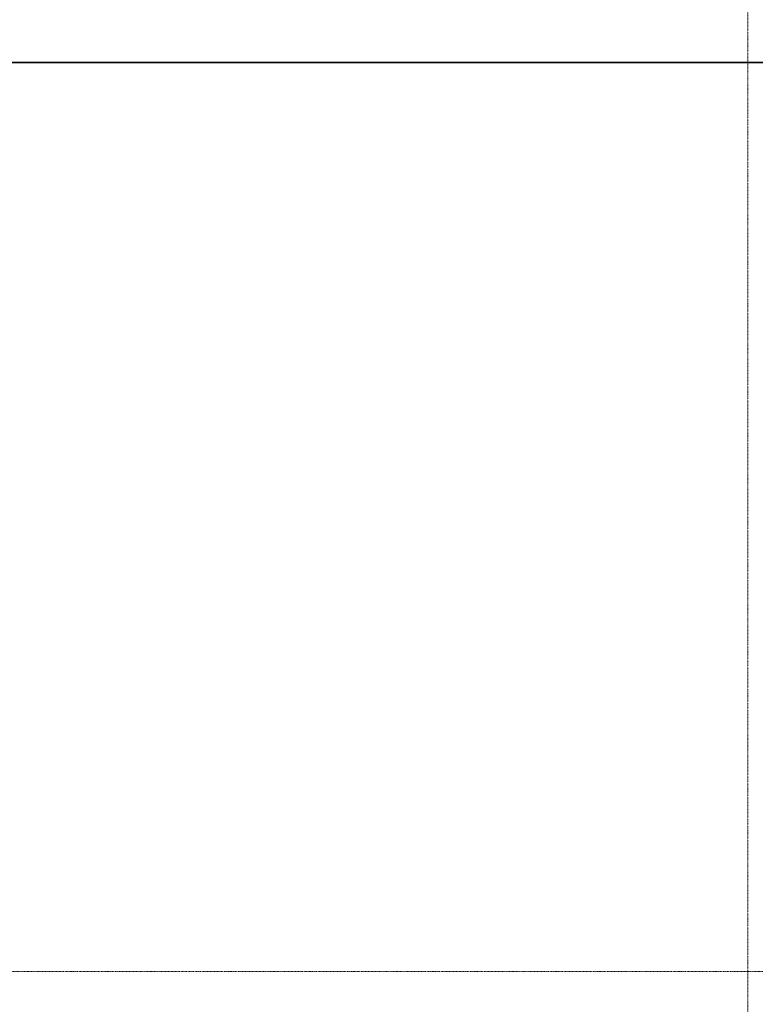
# Model space of a CAD drawing. Extents: x 0 to 92550, y 0 to 59400.
# Tile 3 of 94: x 14171 to 20808, y 11203 to 20085. Entities that reach past the tile are written whole.
import ezdxf
from ezdxf.xclip import XClip

# ---------------------------------------------------------------- set-up
doc = ezdxf.new("R2010")
doc.units = 0
doc.header["$MEASUREMENT"] = 0
doc.header["$XCLIPFRAME"] = 0
doc.linetypes.add('Streep-punt fijn', pattern=[1251.000023, 626.000023, -312.5, 0, -312.5])
doc.linetypes.add('Streep-streepje', pattern=[1300, 1000, -100, 100, -100])
doc.layers.add('ZZ A Stramien', color=7, linetype='Continuous')
doc.layers.add('ZZ Markers doorsnede', color=7, linetype='Continuous')

# ---------------------------------------------------------------- blocks, each defined once
blk = doc.blocks.new('Drawing_1_1', base_point=(5738.9, 6500))
at = {"layer": 'ZZ A Stramien', "color": 7, "linetype": 'Streep-punt fijn', "lineweight": 9, "ltscale": 0.01}
for p, q in [((20738.9, 6500), (20738.9, 52900)), ((8788.9, 11500), (61238.9, 11500))]:
    blk.add_line(p, q, dxfattribs=at)
at = {"layer": 'ZZ Markers doorsnede', "color": 7, "linetype": 'Streep-streepje', "lineweight": 35, "ltscale": 0.01}
blk.add_line((7888.9, 19700), (62138.9, 19700), dxfattribs=at)

msp = doc.modelspace()

# ---------------------------------------------------------------- block references
at = {"color": 7, "linetype": 'Continuous', "lineweight": 25, "ltscale": 0.01}
ref = msp.add_blockref('Drawing_1_1', (5738.9, 6500), dxfattribs=at)
XClip(ref).set_block_clipping_path([(1000, 1000), (74950, 58400)])

doc.saveas('drawing.dxf')
